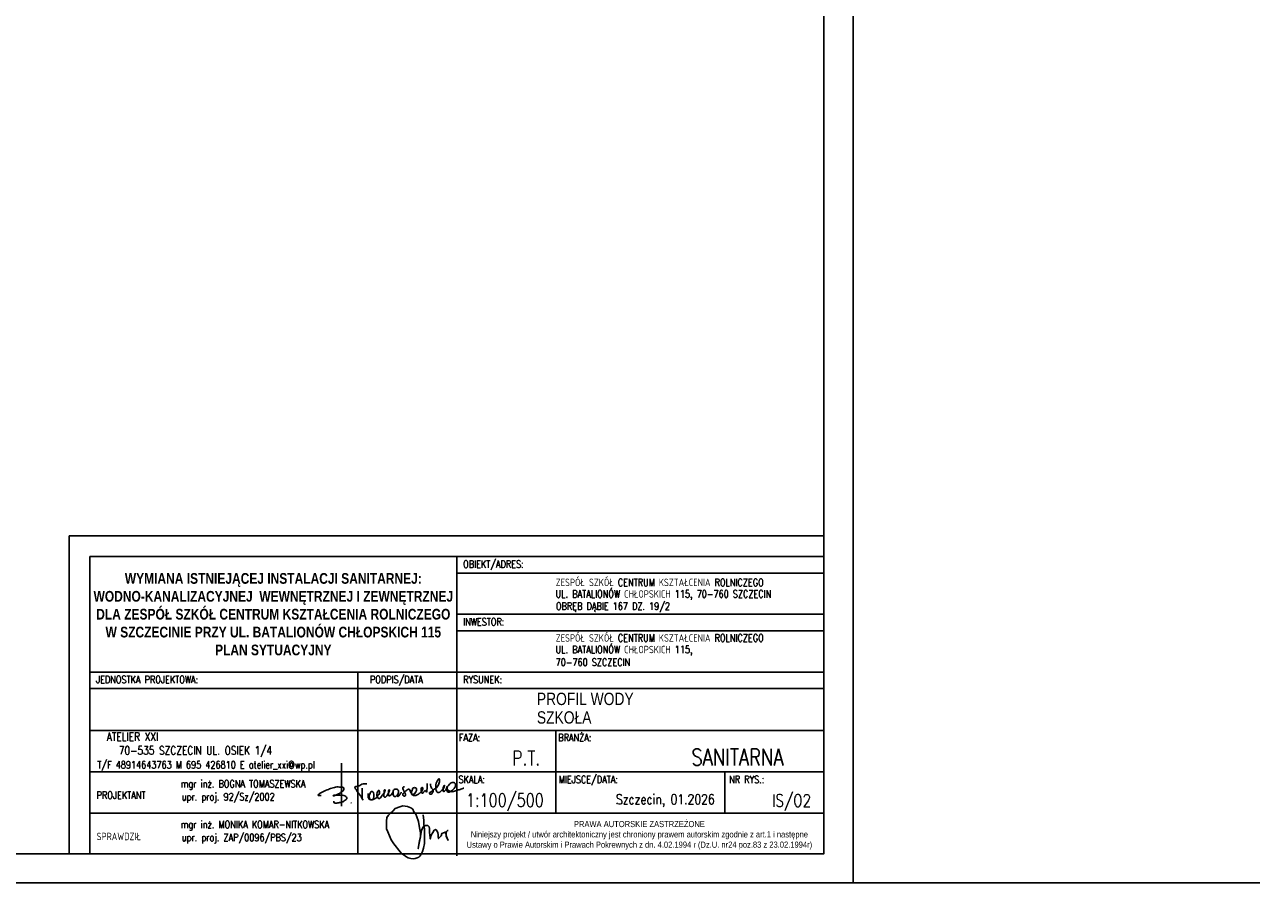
# Model space of a CAD drawing. Header units: millimetres. Extents: x -7377 to -5075, y 264 to 1193.
# Tile 23 of 23: x -5937 to -5726, y 894 to 1043. Entities that reach past the tile are written whole.
import ezdxf
from ezdxf.enums import TextEntityAlignment as Align

# ---------------------------------------------------------------- set-up
doc = ezdxf.new("R2010")
doc.units = ezdxf.units.MM
doc.header["$LTSCALE"] = 2
doc.layers.add('B T podpis', color=162, linetype='Continuous')
doc.layers.add('IS ddd', color=2, linetype='Continuous')
doc.styles.add('ROMANS', font='romans', dxfattribs={"width": 0.8})
doc.styles.add('STYLE2', font='romans.shx', dxfattribs={"width": 0.9})
doc.styles.add('STYLE3', font='arial.ttf', dxfattribs={"width": 0.8})
doc.styles.add('STYLE5PRAWA', font='arial.ttf', dxfattribs={"width": 0.8})

# ---------------------------------------------------------------- blocks, each defined once
blk = doc.blocks.new('PRAWAAUTOR1')
at = {"lineweight": 0, "insert": (443, 174.2), "char_height": 7.5, "width": 500, "attachment_point": 5, "style": 'STYLE5PRAWA'}
blk.add_mtext('\\fArial|b0|i0|c238|p34;PRAWA AUTORSKIE ZASTRZEŻONE\\PNiniejszy projekt / utwór architektoniczny jest chroniony prawem autorskim zgodnie z art.1 i następne \\PUstawy o Prawie Autorskim i Prawach Pokrewnych z dn. 4.02.1994 r (Dz.U. nr24 poz.83 z 23.02.1994r)', dxfattribs=at)
blk = doc.blocks.new('A$C1BC63CC3')
at = {"layer": 'B T podpis'}
for p, q in [((1189, -197), (1189, -1345)), ((1745, -869), (1747, -1150)), ((1747, -1150), (1768, -1190))]:
    blk.add_line(p, q, dxfattribs=at)
for points in [[(3575, -754), (3583, -821), (3608, -864), (3640, -905), (3645, -956), (3633, -987), (3615, -1018), (3547, -1013), (3546, -991), (3576, -975), (3625, -937), (3695, -886), (3739, -854), (3776, -806), (3804, -751), (3818, -701), (3817, -647), (3810, -620), (3796, -619), (3783, -631), (3743, -699), (3723, -775), (3724, -829), (3722, -888), (3735, -944), (3763, -981), (3799, -982), (3846, -955), (3896, -909), (3931, -860), (3950, -807), (3950, -790), (3944, -796), (3921, -857), (3913, -923), (3925, -955), (3989, -908), (4029, -820), (4021, -889), (4020, -945), (4043, -973), (4118, -952), (4209, -876), (4246, -811), (4246, -753), (4224, -726), (4176, -717), (4134, -724), (4085, -763), (4051, -801), (4036, -819), (4023, -897), (4074, -936), (4133, -960), (4250, -937), (4343, -907), (4447, -874), (4472, -868)], [(648, -1059), (569, -1059), (766, -929), (900, -878), (1033, -838), (1170, -837), (1249, -859), (1251, -906), (1203, -958), (1135, -1009), (1077, -1037), (968, -1066), (975, -1059), (1016, -1051), (1120, -1054), (1181, -1056), (1251, -1062), (1305, -1092), (1332, -1127), (1332, -1149), (1289, -1190), (1243, -1220), (1163, -1250), (1068, -1266), (987, -1253), (984, -1218)], [(1872, -753), (1774, -752), (1707, -780), (1615, -819), (1554, -835), (1581, -901), (1663, -1027), (1729, -1114), (1746, -1149)], [(1903, -1007), (1903, -1076), (1908, -1122), (1941, -1167), (1980, -1177), (2031, -1172), (2052, -1138), (2062, -1061), (2049, -992), (2025, -960), (2002, -954), (1978, -966), (1958, -1001), (1940, -1048), (1934, -1107), (1948, -1160), (1961, -1174)], [(2577, -1035), (2574, -987), (2575, -953)], [(2684, -1055), (2700, -1086), (2711, -1086), (2748, -1048), (2775, -1012), (2795, -978), (2795, -970)], [(2880, -830), (2851, -835), (2834, -852), (2845, -900), (2863, -935), (2881, -969), (2900, -1008), (2911, -1042), (2902, -1071), (2872, -1083), (2847, -1065), (2836, -1032), (2862, -989), (2914, -942), (2951, -913), (2982, -893), (3006, -895), (3029, -935), (3055, -993), (3096, -1035), (3144, -1015), (3186, -965), (3201, -935), (3202, -893), (3191, -871), (3169, -856), (3131, -856), (3106, -871), (3091, -903), (3075, -943), (3065, -980), (3068, -1015), (3142, -1065), (3221, -1048), (3290, -998), (3340, -956), (3365, -912), (3373, -872), (3365, -851), (3350, -847), (3330, -888), (3326, -931), (3336, -981), (3350, -1002), (3408, -952), (3444, -932), (3468, -970), (3483, -921), (3485, -769), (3487, -740)], [(1450, -1271), (1451, -1262), (1451, -1265)]]:
    blk.add_spline(points, degree=3, dxfattribs=at)
at = {"layer": 'B T podpis', "end_tangent": (-0.019813, 0.999804)}
blk.add_spline([(2019, -1177), (2096, -1141), (2151, -1097), (2169, -1055), (2196, -1035), (2206, -969), (2188, -923), (2172, -934), (2154, -965), (2139, -1028), (2143, -1083), (2174, -1132), (2213, -1141), (2252, -1103), (2296, -1043), (2332, -997), (2352, -945), (2359, -914), (2344, -914), (2336, -928), (2329, -1011), (2326, -1079), (2336, -1103), (2355, -1110), (2386, -1092), (2420, -1049), (2451, -1000), (2473, -953), (2480, -930), (2469, -908), (2459, -922), (2453, -954), (2448, -1023), (2454, -1062), (2477, -1073), (2516, -1051), (2558, -993), (2573, -959), (2586, -921), (2619, -896), (2677, -894), (2710, -917), (2718, -963), (2712, -1009), (2688, -1050), (2667, -1074), (2620, -1093), (2591, -1080), (2577, -1035)], degree=3, dxfattribs=at)
blk = doc.blocks.new('A$C67E64BD5')
at = {"layer": 'B T podpis', "ltscale": 2}
blk.add_lwpolyline([(16.3, 11.38), (16.43, 10.19), (16.43, 9.29), (16.58, 8.4), (16.58, 7.7), (16.58, 6.2), (16.58, 5.3), (16.35, 4.23), (16.2, 3.54), (15.81, 2.84), (15.63, 2.53), (15.36, 2.33), (15.02, 2.2), (14.56, 2.02), (14.14, 1.97), (13.68, 2.02), (13.11, 2.19), (12.56, 2.45), (12.27, 2.74), (11.69, 3.11), (11.4, 3.46), (10, 5.16), (9.48, 6.07), (8.72, 7.76), (8.44, 8.4), (8.44, 9.35), (8.44, 10.05), (8.52, 10.84), (8.85, 11.37), (9.27, 11.79), (9.8, 12.19), (10.29, 12.76), (11.28, 13.11), (11.94, 13.34), (12.93, 13.22), (13.68, 12.93), (14.08, 12.62), (14.34, 12.08), (14.77, 11.59), (14.98, 10.98), (15.32, 9.98), (15.54, 8.65), (15.72, 7.52), (15.72, 6.67), (15.53, 5.69), (15.33, 4.61), (15.24, 4.16), (15.56, 5.83), (15.72, 6.8), (15.93, 8.03), (16.33, 8.84), (16.79, 9.14), (17.29, 9.14), (17.57, 8.84), (17.65, 8.47), (17.65, 8.09), (17.65, 7.61), (17.75, 7.02), (17.83, 6.56), (17.83, 6.26), (18.03, 7.02), (18.38, 7.6), (18.69, 8.12), (19, 8.3), (19.33, 7.9), (19.44, 7.53), (19.53, 7.21), (19.53, 6.73), (19.62, 6.31), (20.16, 6.91), (20.34, 7.43), (20.68, 7.57), (21.03, 7.71), (21.23, 7.21), (21.23, 6.95), (21.46, 6.4), (21.64, 5.95), (21.42, 6.49), (21.28, 6.84), (21.23, 7.21), (21.23, 7.59), (21.31, 7.86), (21.55, 8.07), (21.69, 8.07)], dxfattribs=at)

msp = doc.modelspace()

# ---------------------------------------------------------------- linework, layer by layer
at = {"layer": 'IS ddd'}
for p, q in [((-5929.32, 955.528), (-5799.797, 955.528)), ((-5799.797, 955.528), (-5925.781, 955.528)), ((-5799.797, 951.989), (-5925.781, 951.989)), ((-5925.781, 951.989), (-5925.781, 901)), ((-5862.789, 951.989), (-5862.789, 900.612)), ((-5799.797, 907.988), (-5799.797, 951.989)), ((-5799.797, 901), (-5799.797, 951.989)), ((-5799.797, 901), (-5799.797, 951.989)), ((-5799.797, 907.988), (-5799.797, 951.989)), ((-5799.797, 901), (-5799.797, 951.989)), ((-5862.789, 949.158), (-5799.797, 949.158)), ((-5862.789, 942.08), (-5799.797, 942.08)), ((-5862.789, 939.249), (-5799.797, 939.249)), ((-5925.781, 932.172), (-5799.797, 932.172)), ((-5925.781, 932.172), (-5862.789, 932.172)), ((-5879.775, 932.172), (-5879.775, 901)), ((-5925.781, 929.34), (-5799.797, 929.34)), ((-5925.781, 929.34), (-5862.789, 929.34)), ((-5925.781, 922.143), (-5799.797, 922.143)), ((-5845.802, 922.143), (-5845.802, 907.988)), ((-5845.802, 922.143), (-5845.802, 907.988)), ((-5925.781, 915.066), (-5799.797, 915.066)), ((-5925.781, 915.066), (-5862.789, 915.066)), ((-5816.783, 915.066), (-5816.783, 907.988)), ((-5925.781, 907.988), (-5799.797, 907.988)), ((-5925.781, 907.988), (-5799.797, 907.988))]:
    msp.add_line(p, q, dxfattribs=at)
for points in [[(-6994.797, 896), (-5794.797, 896), (-5794.797, 1193), (-6994.797, 1193)], [(-6969.797, 901), (-5799.797, 901), (-5799.797, 1188), (-6969.797, 1188)], [(-6994.797, 599), (-5094.797, 599), (-5094.797, 896), (-6994.797, 896)]]:
    msp.add_lwpolyline(points, close=True, dxfattribs=at)
msp.add_lwpolyline([(-5929.32, 955.528), (-5929.32, 901)], dxfattribs=at)

# ---------------------------------------------------------------- block references
at = {"layer": 'B T podpis', "xscale": 0.006400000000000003, "yscale": 0.006400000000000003, "zscale": 0.006400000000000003}
msp.add_blockref('A$C1BC63CC3', (-5890.203, 917.796), dxfattribs=at)
at = {"layer": 'B T podpis', "ltscale": 2, "xscale": 0.8, "yscale": 0.8, "zscale": 0.8}
msp.add_blockref('A$C67E64BD5', (-5881.616, 898.543), dxfattribs=at)
at = {"layer": 'IS ddd', "xscale": 0.1415555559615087, "yscale": 0.1415555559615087, "zscale": 0.1415555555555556}
msp.add_blockref('PRAWAAUTOR1', (-5894.173, 879.508), dxfattribs=at)

# ---------------------------------------------------------------- texts
at = {"layer": 'IS ddd', "width": 0.8}
for s, style, p in [('OBIEKT/ADRES:', 'ROMANS', (-5861.714, 950.054)), ('ZESPÓŁ SZKÓŁ CENTRUM KSZTAŁCENIA ROLNICZEGO', 'ROMANS', (-5845.821, 946.911)), ('UL. BATALIONÓW CHŁOPSKICH 115, 70-760 SZCZECIN  ', 'ROMANS', (-5845.833, 944.926)), ('OBRĘB DĄBIE 167 DZ. 19/2', 'ROMANS', (-5845.788, 942.835)), ('INWESTOR:', 'ROMANS', (-5861.714, 940.146)), ('ZESPÓŁ SZKÓŁ CENTRUM KSZTAŁCENIA ROLNICZEGO', 'ROMANS', (-5845.821, 937.381)), ('UL. BATALIONÓW CHŁOPSKICH 115, ', 'ROMANS', (-5845.833, 935.396)), ('70-760 SZCZECIN  ', 'ROMANS', (-5845.833, 933.207)), ('JEDNOSTKA PROJEKTOWA:', 'ROMANS', (-5924.707, 930.237)), ('PODPIS/DATA', 'ROMANS', (-5877.703, 930.237)), ('RYSUNEK:', 'ROMANS', (-5861.714, 930.237)), ('FAZA:', 'ROMANS', (-5862.453, 920.297)), ('BRANŻA:', 'ROMANS', (-5845.376, 920.297)), ('T/F 48914643763 M 695 426810 E atelier_xxi@wp.pl', 'ROMANS', (-5924.474, 915.631)), ('mgr inż. BOGNA TOMASZEWSKA', 'STYLE2', (-5910.16, 912.375)), ('SKALA:', 'ROMANS', (-5862.52, 913.117)), ('MIEJSCE/DATA:', 'ROMANS', (-5845.29, 913.117)), ('NR RYS.:', 'ROMANS', (-5816.062, 913.102)), ('PROJEKTANT', 'STYLE2', (-5924.604, 910.404)), ('upr. proj. 92/Sz/2002', 'STYLE2', (-5909.985, 910.142)), ('mgr inż. MONIKA KOMAR-NITKOWSKA', 'STYLE2', (-5910.16, 905.388)), ('SPRAWDZIŁ', 'STYLE2', (-5924.604, 903.327)), ('upr. proj. ZAP/0096/PBS/23', 'STYLE2', (-5909.985, 903.155))]:
    msp.add_text(s, height=1.274, dxfattribs=dict(at, style=style)).set_placement(p)
at = {"layer": 'IS ddd', "style": 'ROMANS', "width": 0.8}
for s, height, p in [('ATELIER XXI ', 1.41556, (-5913.258, 920.366)), ('70-535 SZCZECIN UL. OSIEK 1/4', 1.41556, (-5894.488, 918.013)), ('P.T.', 2.4772, (-5848.472, 916.163)), ('SANITARNA', 2.8311, (-5806.707, 916.149)), ('1:100/500', 2.2649, (-5847.866, 909.064)), ('Szczecin, 01.2026', 1.69867, (-5818.535, 909.491)), ('IS/O2', 2.1233, (-5802.008, 909.067))]:
    msp.add_text(s, height=height, dxfattribs=at).set_placement(p, align=Align.RIGHT)
at = {"layer": 'IS ddd', "insert": (-5894.285, 942.08), "char_height": 1.840222, "width": 62.99222, "attachment_point": 5, "style": 'STYLE3'}
msp.add_mtext('\\fArial|b1|i0|c238|p34;WYMIANA ISTNIEJĄCEJ INSTALACJI SANITARNEJ: WODNO-KANALIZACYJNEJ  WEWNĘTRZNEJ I ZEWNĘTRZNEJ  \\PDLA ZESP\\fArial|b1|i0|c0|p34;Ó\\fArial|b1|i0|c238|p34;Ł SZK\\fArial|b1|i0|c0|p34;Ó\\fArial|b1|i0|c238|p34;Ł CENTRUM KSZTAŁCENIA ROLNICZEGO \\PW SZCZECINIE PRZY UL. BATALION\\fArial|b1|i0|c0|p34;Ó\\fArial|b1|i0|c238|p34;W CHŁOPSKICH 115\\PPLAN SYTUACYJNY', dxfattribs=at)
at = {"layer": 'IS ddd', "char_height": 2.12333, "attachment_point": 1, "style": 'STYLE3'}
for s, insert in [('\\fArial|b0|i0|c0|p0;PROFIL WODY', (-5849.053, 928.628)), ('\\fArial|b0|i0|c0|p0;SZKO\\fArial|b0|i0|c238|p0;ŁA', (-5849.053, 925.441))]:
    msp.add_mtext(s, dxfattribs=dict(at, insert=insert))

doc.saveas('drawing.dxf')
